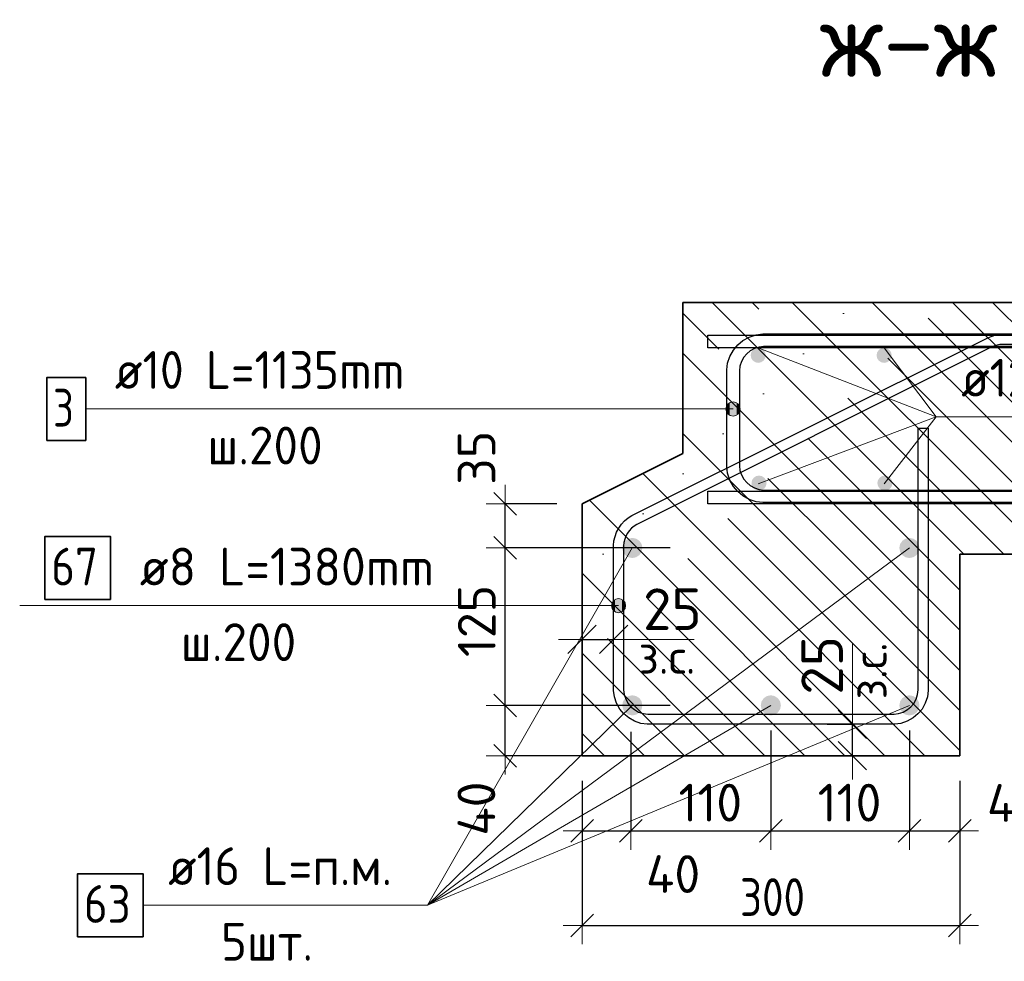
# Model space of a CAD drawing. Header units: metres. Extents: x -38 to 89, y -15 to 21.
# Tile 101 of 129: x 71.761 to 72.543, y 3.948 to 4.695. Entities that reach past the tile are written whole.
import ezdxf

# ---------------------------------------------------------------- set-up
doc = ezdxf.new("R2010")
doc.units = ezdxf.units.M
doc.header["$PDMODE"] = 65
for name, color, linetype, lineweight in [('XR$6$Арм. стержнями верхней зоны', 180, 'Continuous', 35), ('XR$6$Арм. стержнями нижней зоны', 180, 'Continuous', 35), ('XR$6$Арм.стержн. Арматура края', 96, 'Continuous', 35), ('XR$6$Арм.стержн. Доп. арматура', 180, 'Continuous', 35), ('XR$6$Арм.стержн.горизонт. 1', 180, 'Continuous', 35), ('XR$6$Размерная линия (1)', 7, 'Continuous', 13), ('XR$6$Размерная линия_ общее', 7, 'Continuous', 13)]:
    doc.layers.add(name, color=color, linetype=linetype, lineweight=lineweight)
doc.styles.add('ISOCPEUR', font='txt')
doc.dimstyles.new('DIMSTYLE_18', dxfattribs={"dimtxt": 0.033, "dimasz": 0.0375, "dimexe": 0, "dimexo": 0, "dimgap": 0.0165, "dimtad": 2, "dimdec": 0, "dimlfac": 1000, "dimrnd": 1, "dimzin": 12, "dimdsep": 46, "dimtxsty": 'ISOCPEUR', "dimblk1": 'ALL_ML_STRICH', "dimblk2": 'ALL_ML_STRICH', "dimsah": 1, "dimcen": 0, "dimclrd": 7, "dimclre": 256, "dimclrt": 7, "dimadec": 0, "dimazin": 0, "dimtfac": 1, "dimtdec": 0, "dimtix": 1, "dimtmove": 2, "dimatfit": 3, "dimfxl": 0, "dimtvp": 1.2, "dimtzin": 0, "dimlwd": 0, "dimlwe": -3, "dimarcsym": 0})
doc.dimstyles.new('DIMSTYLE_24', dxfattribs={"dimtxt": 0.03, "dimasz": 0.03, "dimexe": 0, "dimexo": 0, "dimgap": 0.015, "dimtad": 2, "dimdec": 0, "dimlfac": 1000, "dimrnd": 5, "dimzin": 12, "dimdsep": 46, "dimtxsty": 'ISOCPEUR', "dimblk1": 'ALL_ML_STRICH', "dimblk2": 'ALL_ML_STRICH', "dimsah": 1, "dimcen": 0, "dimclrd": 7, "dimclre": 256, "dimclrt": 7, "dimadec": 0, "dimazin": 0, "dimtfac": 1, "dimtdec": 0, "dimtix": 1, "dimtmove": 2, "dimatfit": 3, "dimfxl": 0, "dimtzin": 0, "dimlwd": 0, "dimlwe": -3, "dimarcsym": 0})
doc.dimstyles.new('DIMSTYLE_28', dxfattribs={"dimtxt": 0.03, "dimasz": 0.03, "dimexe": 0, "dimexo": 0, "dimgap": 0.015, "dimtad": 2, "dimdec": 0, "dimlfac": 1000, "dimrnd": 5, "dimzin": 12, "dimdsep": 46, "dimtxsty": 'ISOCPEUR', "dimblk1": 'ALL_ML_STRICH', "dimblk2": 'ALL_ML_STRICH', "dimsah": 1, "dimcen": 0, "dimclrd": 7, "dimclre": 256, "dimclrt": 7, "dimadec": 0, "dimazin": 0, "dimtfac": 1, "dimtdec": 0, "dimtix": 1, "dimtmove": 2, "dimatfit": 3, "dimfxl": 0, "dimtvp": 1.2, "dimtzin": 0, "dimlwd": 0, "dimlwe": -3, "dimarcsym": 0})
doc.dimstyles.new('DIMSTYLE_34', dxfattribs={"dimtxt": 0.03, "dimasz": 0.03, "dimexe": 0, "dimexo": 0, "dimgap": 0.015, "dimtad": 0, "dimdec": 0, "dimlfac": 1000, "dimrnd": 5, "dimzin": 12, "dimdsep": 46, "dimtxsty": 'ISOCPEUR', "dimblk1": 'ALL_ML_STRICH', "dimblk2": 'ALL_ML_STRICH', "dimsah": 1, "dimcen": 0, "dimclrd": 7, "dimclre": 256, "dimclrt": 7, "dimadec": 0, "dimazin": 0, "dimtfac": 1, "dimtdec": 0, "dimtix": 1, "dimtmove": 2, "dimatfit": 3, "dimfxl": 0, "dimtvp": 1.2, "dimtzin": 0, "dimlwd": 0, "dimlwe": -3, "dimarcsym": 0})
pattern_1 = [(135, (0, 0), (-0.031819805, -0.031819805), [0.4, -0.05, 0, -0.05]), (135, (-0.01591, -0.01591), (-0.031819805, -0.031819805), [0.8, -0.1, 0.1, -0.1])]

# ---------------------------------------------------------------- blocks, each defined once
blk = doc.blocks.new('ALL_ML_STRICH')
at = {"color": 0, "linetype": 'ByBlock', "lineweight": -2}
for p, q in [((0, -0.5), (0, 0.5)), ((-0.3, -0.3), (0.3, 0.3)), ((-1, 0), (0.5, 0))]:
    blk.add_line(p, q, dxfattribs=at)
blk = doc.blocks.new('*D801')
at = {"layer": 'DEFPOINTS', "color": 7, "linetype": 'Continuous', "lineweight": 13, "transparency": 33554687}
for p in [(72.3819, 4.13578), (72.3869, 4.11078), (72.42189, 4.11078)]:
    blk.add_point(p, dxfattribs=at)
at = {"layer": 'XR$6$Размерная линия_ общее', "color": 253, "linetype": 'Continuous', "lineweight": -2, "true_color": 0xa0a0a0, "transparency": 33554687}
for p, q in [((72.4019, 4.13578), (72.42189, 4.13578)), ((72.4069, 4.11078), (72.42189, 4.11078))]:
    blk.add_line(p, q, dxfattribs=at)
at = {"layer": 'XR$6$Размерная линия_ общее', "color": 7, "linetype": 'Continuous', "lineweight": -2, "transparency": 33554687}
blk.add_line((72.42189, 4.11078), (72.42189, 4.13578), dxfattribs=at)
at = {"layer": 'XR$6$Размерная линия_ общее', "color": 7, "linetype": 'Continuous', "lineweight": 13, "transparency": 33554687, "xscale": 0.0375, "yscale": 0.0375, "zscale": 0.0375}
for p, rotation in [((72.42189, 4.13578), 90), ((72.42189, 4.11078), 270)]:
    blk.add_blockref('ALL_ML_STRICH', p, dxfattribs=dict(at, rotation=rotation))
at = {"layer": 'XR$6$Размерная линия_ общее', "color": 7, "linetype": 'Continuous', "lineweight": 13, "transparency": 33554687, "insert": (72.4221, 4.15556), "char_height": 0.027, "width": 0.00135, "attachment_point": 1, "rotation": 90, "line_spacing_factor": 0.60241, "style": 'ISOCPEUR'}
blk.add_mtext('з.с.', dxfattribs=at)
at = {"layer": 'XR$6$Размерная линия_ общее', "color": 7, "linetype": 'Continuous', "lineweight": 13, "transparency": 33554687, "insert": (72.39789, 4.18251), "char_height": 0.033, "width": 0.066, "attachment_point": 5, "rotation": 90, "style": 'ISOCPEUR'}
blk.add_mtext('\\A1;{25}', dxfattribs=at)
blk = doc.blocks.new('*D935')
at = {"layer": 'DEFPOINTS', "color": 7, "linetype": 'Continuous', "lineweight": 13, "transparency": 33554687}
for p in [(72.2072, 4.11078), (72.5072, 4.11078), (72.2072, 3.97602)]:
    blk.add_point(p, dxfattribs=at)
at = {"layer": 'XR$6$Размерная линия (1)', "color": 9, "linetype": 'Continuous', "lineweight": -2, "true_color": 0xc7c7c7, "transparency": 33554687}
for p, q in [((72.2072, 4.09078), (72.2072, 3.97602)), ((72.5072, 4.09078), (72.5072, 3.97602))]:
    blk.add_line(p, q, dxfattribs=at)
at = {"layer": 'XR$6$Размерная линия (1)', "color": 7, "linetype": 'Continuous', "lineweight": -2, "transparency": 33554687}
blk.add_line((72.2072, 3.97602), (72.5072, 3.97602), dxfattribs=at)
at = {"layer": 'XR$6$Размерная линия (1)', "color": 7, "linetype": 'Continuous', "lineweight": 13, "transparency": 33554687, "xscale": 0.03, "yscale": 0.03, "zscale": 0.03, "rotation": 180}
blk.add_blockref('ALL_ML_STRICH', (72.2072, 3.97602), dxfattribs=at)
at = {"layer": 'XR$6$Размерная линия (1)', "color": 7, "linetype": 'Continuous', "lineweight": 13, "transparency": 33554687, "xscale": 0.03, "yscale": 0.03, "zscale": 0.03}
blk.add_blockref('ALL_ML_STRICH', (72.5072, 3.97602), dxfattribs=at)
at = {"layer": 'XR$6$Размерная линия (1)', "color": 7, "linetype": 'Continuous', "lineweight": 13, "transparency": 33554687, "insert": (72.35845, 3.99852), "char_height": 0.03, "width": 0.075, "attachment_point": 5, "style": 'ISOCPEUR'}
blk.add_mtext('\\W0.83;\\A1;{300}', dxfattribs=at)
blk = doc.blocks.new('*D936')
at = {"layer": 'DEFPOINTS', "color": 7, "linetype": 'Continuous', "lineweight": 13, "transparency": 33554687}
for p in [(72.24606, 4.14965), (72.2072, 4.11078), (72.2072, 4.05102)]:
    blk.add_point(p, dxfattribs=at)
at = {"layer": 'XR$6$Размерная линия (1)', "color": 9, "linetype": 'Continuous', "lineweight": -2, "true_color": 0xc7c7c7, "transparency": 33554687}
for p, q in [((72.24606, 4.12965), (72.24606, 4.05102)), ((72.2072, 4.09078), (72.2072, 4.05102))]:
    blk.add_line(p, q, dxfattribs=at)
at = {"layer": 'XR$6$Размерная линия (1)', "color": 7, "linetype": 'Continuous', "lineweight": -2, "transparency": 33554687}
blk.add_line((72.2072, 4.05102), (72.24606, 4.05102), dxfattribs=at)
at = {"layer": 'XR$6$Размерная линия (1)', "color": 7, "linetype": 'Continuous', "lineweight": 13, "transparency": 33554687, "xscale": 0.03, "yscale": 0.03, "zscale": 0.03, "rotation": 180}
blk.add_blockref('ALL_ML_STRICH', (72.2072, 4.05102), dxfattribs=at)
at = {"layer": 'XR$6$Размерная линия (1)', "color": 7, "linetype": 'Continuous', "lineweight": 13, "transparency": 33554687, "xscale": 0.03, "yscale": 0.03, "zscale": 0.03}
blk.add_blockref('ALL_ML_STRICH', (72.24606, 4.05102), dxfattribs=at)
at = {"layer": 'XR$6$Размерная линия (1)', "color": 7, "linetype": 'Continuous', "lineweight": 13, "transparency": 33554687, "insert": (72.27952, 4.01683), "char_height": 0.03, "width": 0.06, "attachment_point": 5, "style": 'ISOCPEUR'}
blk.add_mtext('\\A1;{40}', dxfattribs=at)
blk = doc.blocks.new('*D937')
at = {"layer": 'DEFPOINTS', "color": 7, "linetype": 'Continuous', "lineweight": 13, "transparency": 33554687}
for p in [(72.24606, 4.14965), (72.35712, 4.15078), (72.24606, 4.05102)]:
    blk.add_point(p, dxfattribs=at)
at = {"layer": 'XR$6$Размерная линия (1)', "color": 9, "linetype": 'Continuous', "lineweight": -2, "true_color": 0xc7c7c7, "transparency": 33554687}
for p, q in [((72.24606, 4.12965), (72.24606, 4.05102)), ((72.35712, 4.13078), (72.35712, 4.05102))]:
    blk.add_line(p, q, dxfattribs=at)
at = {"layer": 'XR$6$Размерная линия (1)', "color": 7, "linetype": 'Continuous', "lineweight": -2, "transparency": 33554687}
blk.add_line((72.24606, 4.05102), (72.35712, 4.05102), dxfattribs=at)
at = {"layer": 'XR$6$Размерная линия (1)', "color": 7, "linetype": 'Continuous', "lineweight": 13, "transparency": 33554687, "xscale": 0.03, "yscale": 0.03, "zscale": 0.03, "rotation": 180}
blk.add_blockref('ALL_ML_STRICH', (72.24606, 4.05102), dxfattribs=at)
at = {"layer": 'XR$6$Размерная линия (1)', "color": 7, "linetype": 'Continuous', "lineweight": 13, "transparency": 33554687, "xscale": 0.03, "yscale": 0.03, "zscale": 0.03}
blk.add_blockref('ALL_ML_STRICH', (72.35712, 4.05102), dxfattribs=at)
at = {"layer": 'XR$6$Размерная линия (1)', "color": 7, "linetype": 'Continuous', "lineweight": 13, "transparency": 33554687, "insert": (72.30909, 4.07352), "char_height": 0.03, "width": 0.09, "attachment_point": 5, "style": 'ISOCPEUR'}
blk.add_mtext('\\A1;{110}', dxfattribs=at)
blk = doc.blocks.new('*D938')
at = {"layer": 'DEFPOINTS', "color": 7, "linetype": 'Continuous', "lineweight": 13, "transparency": 33554687}
for p in [(72.35712, 4.15078), (72.4672, 4.15078), (72.35712, 4.05102)]:
    blk.add_point(p, dxfattribs=at)
at = {"layer": 'XR$6$Размерная линия (1)', "color": 9, "linetype": 'Continuous', "lineweight": -2, "true_color": 0xc7c7c7, "transparency": 33554687}
for p, q in [((72.35712, 4.13078), (72.35712, 4.05102)), ((72.4672, 4.13078), (72.4672, 4.05102))]:
    blk.add_line(p, q, dxfattribs=at)
at = {"layer": 'XR$6$Размерная линия (1)', "color": 7, "linetype": 'Continuous', "lineweight": -2, "transparency": 33554687}
blk.add_line((72.35712, 4.05102), (72.4672, 4.05102), dxfattribs=at)
at = {"layer": 'XR$6$Размерная линия (1)', "color": 7, "linetype": 'Continuous', "lineweight": 13, "transparency": 33554687, "xscale": 0.03, "yscale": 0.03, "zscale": 0.03, "rotation": 180}
blk.add_blockref('ALL_ML_STRICH', (72.35712, 4.05102), dxfattribs=at)
at = {"layer": 'XR$6$Размерная линия (1)', "color": 7, "linetype": 'Continuous', "lineweight": 13, "transparency": 33554687, "xscale": 0.03, "yscale": 0.03, "zscale": 0.03}
blk.add_blockref('ALL_ML_STRICH', (72.4672, 4.05102), dxfattribs=at)
at = {"layer": 'XR$6$Размерная линия (1)', "color": 7, "linetype": 'Continuous', "lineweight": 13, "transparency": 33554687, "insert": (72.41966, 4.07352), "char_height": 0.03, "width": 0.09, "attachment_point": 5, "style": 'ISOCPEUR'}
blk.add_mtext('\\A1;{110}', dxfattribs=at)
blk = doc.blocks.new('*D939')
at = {"layer": 'DEFPOINTS', "color": 7, "linetype": 'Continuous', "lineweight": 13, "transparency": 33554687}
for p in [(72.4672, 4.15078), (72.5072, 4.11078), (72.4672, 4.05102)]:
    blk.add_point(p, dxfattribs=at)
at = {"layer": 'XR$6$Размерная линия (1)', "color": 9, "linetype": 'Continuous', "lineweight": -2, "true_color": 0xc7c7c7, "transparency": 33554687}
for p, q in [((72.4672, 4.13078), (72.4672, 4.05102)), ((72.5072, 4.09078), (72.5072, 4.05102))]:
    blk.add_line(p, q, dxfattribs=at)
at = {"layer": 'XR$6$Размерная линия (1)', "color": 7, "linetype": 'Continuous', "lineweight": -2, "transparency": 33554687}
blk.add_line((72.4672, 4.05102), (72.5072, 4.05102), dxfattribs=at)
at = {"layer": 'XR$6$Размерная линия (1)', "color": 7, "linetype": 'Continuous', "lineweight": 13, "transparency": 33554687, "xscale": 0.03, "yscale": 0.03, "zscale": 0.03, "rotation": 180}
blk.add_blockref('ALL_ML_STRICH', (72.4672, 4.05102), dxfattribs=at)
at = {"layer": 'XR$6$Размерная линия (1)', "color": 7, "linetype": 'Continuous', "lineweight": 13, "transparency": 33554687, "xscale": 0.03, "yscale": 0.03, "zscale": 0.03}
blk.add_blockref('ALL_ML_STRICH', (72.5072, 4.05102), dxfattribs=at)
at = {"layer": 'XR$6$Размерная линия (1)', "color": 7, "linetype": 'Continuous', "lineweight": 13, "transparency": 33554687, "insert": (72.55028, 4.07331), "char_height": 0.03, "width": 0.06, "attachment_point": 5, "style": 'ISOCPEUR'}
blk.add_mtext('\\A1;{40}', dxfattribs=at)
blk = doc.blocks.new('*D940')
at = {"layer": 'DEFPOINTS', "color": 7, "linetype": 'Continuous', "lineweight": 13, "transparency": 33554687}
for p in [(72.29712, 4.15078), (72.14607, 4.11078), (72.2572, 4.11078)]:
    blk.add_point(p, dxfattribs=at)
at = {"layer": 'XR$6$Размерная линия (1)', "color": 9, "linetype": 'Continuous', "lineweight": -2, "true_color": 0xc7c7c7, "transparency": 33554687}
for p, q in [((72.27712, 4.15078), (72.14607, 4.15078)), ((72.2372, 4.11078), (72.14607, 4.11078))]:
    blk.add_line(p, q, dxfattribs=at)
at = {"layer": 'XR$6$Размерная линия (1)', "color": 7, "linetype": 'Continuous', "lineweight": -2, "transparency": 33554687}
blk.add_line((72.14607, 4.11078), (72.14607, 4.15078), dxfattribs=at)
at = {"layer": 'XR$6$Размерная линия (1)', "color": 7, "linetype": 'Continuous', "lineweight": 13, "transparency": 33554687, "xscale": 0.03, "yscale": 0.03, "zscale": 0.03}
for p, rotation in [((72.14607, 4.15078), 90), ((72.14607, 4.11078), 270)]:
    blk.add_blockref('ALL_ML_STRICH', p, dxfattribs=dict(at, rotation=rotation))
at = {"layer": 'XR$6$Размерная линия (1)', "color": 7, "linetype": 'Continuous', "lineweight": 13, "transparency": 33554687, "insert": (72.12328, 4.0688), "char_height": 0.03, "width": 0.06, "attachment_point": 5, "rotation": 90, "style": 'ISOCPEUR'}
blk.add_mtext('\\A1;{40}', dxfattribs=at)
blk = doc.blocks.new('*D941')
at = {"layer": 'DEFPOINTS', "color": 7, "linetype": 'Continuous', "lineweight": 13, "transparency": 33554687}
for p in [(72.29712, 4.27578), (72.14607, 4.15078), (72.29712, 4.15078)]:
    blk.add_point(p, dxfattribs=at)
at = {"layer": 'XR$6$Размерная линия (1)', "color": 9, "linetype": 'Continuous', "lineweight": -2, "true_color": 0xc7c7c7, "transparency": 33554687}
for p, q in [((72.27712, 4.27578), (72.14607, 4.27578)), ((72.27712, 4.15078), (72.14607, 4.15078))]:
    blk.add_line(p, q, dxfattribs=at)
at = {"layer": 'XR$6$Размерная линия (1)', "color": 7, "linetype": 'Continuous', "lineweight": -2, "transparency": 33554687}
blk.add_line((72.14607, 4.15078), (72.14607, 4.27578), dxfattribs=at)
at = {"layer": 'XR$6$Размерная линия (1)', "color": 7, "linetype": 'Continuous', "lineweight": 13, "transparency": 33554687, "xscale": 0.03, "yscale": 0.03, "zscale": 0.03}
for p, rotation in [((72.14607, 4.27578), 90), ((72.14607, 4.15078), 270)]:
    blk.add_blockref('ALL_ML_STRICH', p, dxfattribs=dict(at, rotation=rotation))
at = {"layer": 'XR$6$Размерная линия (1)', "color": 7, "linetype": 'Continuous', "lineweight": 13, "transparency": 33554687, "insert": (72.12357, 4.21778), "char_height": 0.03, "width": 0.09, "attachment_point": 5, "rotation": 90, "style": 'ISOCPEUR'}
blk.add_mtext('\\A1;{125}', dxfattribs=at)
blk = doc.blocks.new('*D942')
at = {"layer": 'DEFPOINTS', "color": 7, "linetype": 'Continuous', "lineweight": 13, "transparency": 33554687}
for p in [(72.2072, 4.31078), (72.14607, 4.27578), (72.29712, 4.27578)]:
    blk.add_point(p, dxfattribs=at)
at = {"layer": 'XR$6$Размерная линия (1)', "color": 9, "linetype": 'Continuous', "lineweight": -2, "true_color": 0xc7c7c7, "transparency": 33554687}
for p, q in [((72.1872, 4.31078), (72.14607, 4.31078)), ((72.27712, 4.27578), (72.14607, 4.27578))]:
    blk.add_line(p, q, dxfattribs=at)
at = {"layer": 'XR$6$Размерная линия (1)', "color": 7, "linetype": 'Continuous', "lineweight": -2, "transparency": 33554687}
blk.add_line((72.14607, 4.27578), (72.14607, 4.31078), dxfattribs=at)
at = {"layer": 'XR$6$Размерная линия (1)', "color": 7, "linetype": 'Continuous', "lineweight": 13, "transparency": 33554687, "xscale": 0.03, "yscale": 0.03, "zscale": 0.03}
for p, rotation in [((72.14607, 4.31078), 90), ((72.14607, 4.27578), 270)]:
    blk.add_blockref('ALL_ML_STRICH', p, dxfattribs=dict(at, rotation=rotation))
at = {"layer": 'XR$6$Размерная линия (1)', "color": 7, "linetype": 'Continuous', "lineweight": 13, "transparency": 33554687, "insert": (72.12342, 4.34742), "char_height": 0.03, "width": 0.06, "attachment_point": 5, "rotation": 90, "style": 'ISOCPEUR'}
blk.add_mtext('\\A1;{35}', dxfattribs=at)
blk = doc.blocks.new('*D943')
at = {"layer": 'DEFPOINTS', "color": 7, "linetype": 'Continuous', "lineweight": 13, "transparency": 33554687}
for p in [(72.2072, 4.20315), (72.2072, 4.16817), (72.2322, 4.16317)]:
    blk.add_point(p, dxfattribs=at)
at = {"layer": 'XR$6$Размерная линия_ общее', "color": 253, "linetype": 'Continuous', "lineweight": -2, "true_color": 0xa0a0a0, "transparency": 33554687}
for p, q in [((72.2072, 4.18817), (72.2072, 4.20315)), ((72.2322, 4.18317), (72.2322, 4.20315))]:
    blk.add_line(p, q, dxfattribs=at)
at = {"layer": 'XR$6$Размерная линия_ общее', "color": 7, "linetype": 'Continuous', "lineweight": -2, "transparency": 33554687}
blk.add_line((72.2072, 4.20315), (72.2322, 4.20315), dxfattribs=at)
at = {"layer": 'XR$6$Размерная линия_ общее', "color": 7, "linetype": 'Continuous', "lineweight": 13, "transparency": 33554687, "xscale": 0.0375, "yscale": 0.0375, "zscale": 0.0375, "rotation": 180}
blk.add_blockref('ALL_ML_STRICH', (72.2072, 4.20315), dxfattribs=at)
at = {"layer": 'XR$6$Размерная линия_ общее', "color": 7, "linetype": 'Continuous', "lineweight": 13, "transparency": 33554687, "xscale": 0.0375, "yscale": 0.0375, "zscale": 0.0375}
blk.add_blockref('ALL_ML_STRICH', (72.2322, 4.20315), dxfattribs=at)
at = {"layer": 'XR$6$Размерная линия_ общее', "color": 7, "linetype": 'Continuous', "lineweight": 13, "transparency": 33554687, "insert": (72.27892, 4.22715), "char_height": 0.033, "width": 0.066, "attachment_point": 5, "style": 'ISOCPEUR'}
blk.add_mtext('\\A1;{25}', dxfattribs=at)
at = {"layer": 'XR$6$Размерная линия_ общее', "color": 7, "linetype": 'Continuous', "lineweight": 13, "transparency": 33554687, "insert": (72.25197, 4.20294), "char_height": 0.027, "width": 0.00135, "attachment_point": 1, "line_spacing_factor": 0.60241, "style": 'ISOCPEUR'}
blk.add_mtext('з.с.', dxfattribs=at)

msp = doc.modelspace()

# ---------------------------------------------------------------- hatches: boundary and pattern name
at = {"linetype": 'Continuous', "lineweight": 13, "transparency": 33554687}
h = msp.add_hatch(dxfattribs=at)
h.set_pattern_fill('__________540', scale=0.015, style=0, pattern_type=2)
h.set_pattern_definition(pattern_1)
h.paths.add_polyline_path([(72.2872, 4.47078), (72.2872, 4.35078), (72.2072, 4.31078), (72.2072, 4.27078), (72.89885, 4.27078), (72.89885, 4.47078)], flags=0)
h = msp.add_hatch(dxfattribs=at)
h.set_pattern_fill('__________540', scale=0.015, style=0, pattern_type=2)
h.set_pattern_definition(pattern_1)
h.paths.add_polyline_path([(72.5072, 4.27078), (72.2072, 4.27078), (72.2072, 4.11078), (72.5072, 4.11078)], flags=0)
at = {"layer": 'XR$6$Арм.стержн. Арматура края', "linetype": 'Continuous', "lineweight": 13, "transparency": 33554687}
for points in [[(72.32228, 4.38332), (72.32228, 4.38895), (72.32149, 4.38613)], [(72.32228, 4.38895), (72.32431, 4.3813), (72.32431, 4.39097)], [(72.32228, 4.38895), (72.32228, 4.38332), (72.32431, 4.3813)], [(72.32431, 4.39097), (72.32712, 4.38051), (72.32712, 4.39176)], [(72.32431, 4.39097), (72.32431, 4.3813), (72.32712, 4.38051)], [(72.32712, 4.39176), (72.32712, 4.38051), (72.32993, 4.3813)], [(72.32712, 4.39176), (72.32993, 4.3813), (72.32993, 4.39097)], [(72.32993, 4.39097), (72.32993, 4.3813), (72.33196, 4.38332)], [(72.32993, 4.39097), (72.33196, 4.38332), (72.33196, 4.38895)], [(72.33196, 4.38895), (72.33196, 4.38332), (72.33274, 4.38613)], [(72.23136, 4.22717), (72.23136, 4.23279), (72.23057, 4.22998)], [(72.23136, 4.23279), (72.23338, 4.22514), (72.23338, 4.23482)], [(72.23136, 4.23279), (72.23136, 4.22717), (72.23338, 4.22514)], [(72.23338, 4.23482), (72.2362, 4.22435), (72.2362, 4.23561)], [(72.23338, 4.23482), (72.23338, 4.22514), (72.2362, 4.22435)], [(72.2362, 4.23561), (72.2362, 4.22435), (72.23901, 4.22514)], [(72.2362, 4.23561), (72.23901, 4.22514), (72.23901, 4.23482)], [(72.23901, 4.23482), (72.23901, 4.22514), (72.24103, 4.22717)], [(72.23901, 4.23482), (72.24103, 4.22717), (72.24103, 4.23279)], [(72.24103, 4.23279), (72.24103, 4.22717), (72.24182, 4.22998)]]:
    msp.add_hatch(color=7, dxfattribs=at).paths.add_polyline_path(points)
at = {"layer": 'XR$6$Арм.стержн. Доп. арматура', "linetype": 'Continuous', "lineweight": 50, "transparency": 33554687}
for points in [[(72.35312, 4.42878), (72.35266, 4.43108), (72.35136, 4.43303), (72.34941, 4.43433), (72.34712, 4.43478), (72.34482, 4.43433), (72.34288, 4.43303), (72.34157, 4.43108), (72.34112, 4.42878), (72.34157, 4.42649), (72.34288, 4.42454), (72.34482, 4.42324), (72.34712, 4.42278), (72.34941, 4.42324), (72.35136, 4.42454), (72.35266, 4.42649)], [(72.45312, 4.42878), (72.45266, 4.43108), (72.45136, 4.43303), (72.44941, 4.43433), (72.44712, 4.43478), (72.44482, 4.43433), (72.44288, 4.43303), (72.44157, 4.43108), (72.44112, 4.42878), (72.44157, 4.42649), (72.44288, 4.42454), (72.44482, 4.42324), (72.44712, 4.42278), (72.44941, 4.42324), (72.45136, 4.42454), (72.45266, 4.42649)], [(72.35374, 4.32729), (72.35328, 4.32959), (72.35198, 4.33153), (72.35004, 4.33283), (72.34774, 4.33329), (72.34544, 4.33283), (72.3435, 4.33153), (72.3422, 4.32959), (72.34174, 4.32729), (72.3422, 4.32499), (72.3435, 4.32305), (72.34544, 4.32175), (72.34774, 4.32129), (72.35004, 4.32175), (72.35198, 4.32305), (72.35328, 4.32499)], [(72.45374, 4.32729), (72.45328, 4.32959), (72.45198, 4.33153), (72.45004, 4.33283), (72.44774, 4.33329), (72.44544, 4.33283), (72.4435, 4.33153), (72.4422, 4.32959), (72.44174, 4.32729), (72.4422, 4.32499), (72.4435, 4.32305), (72.44544, 4.32175), (72.44774, 4.32129), (72.45004, 4.32175), (72.45198, 4.32305), (72.45328, 4.32499)]]:
    msp.add_hatch(color=34, dxfattribs=at).paths.add_polyline_path(points)
at = {"layer": 'XR$6$Арм.стержн.горизонт. 1', "linetype": 'Continuous', "lineweight": 50, "transparency": 33554687}
for points in [[(72.25512, 4.27578), (72.25451, 4.27885), (72.25278, 4.28144), (72.25018, 4.28317), (72.24712, 4.28378), (72.24406, 4.28317), (72.24146, 4.28144), (72.23973, 4.27885), (72.23912, 4.27578), (72.23973, 4.27272), (72.24146, 4.27013), (72.24406, 4.26839), (72.24712, 4.26778), (72.25018, 4.26839), (72.25278, 4.27013), (72.25451, 4.27272)], [(72.4752, 4.27578), (72.47459, 4.27885), (72.47285, 4.28144), (72.47026, 4.28317), (72.4672, 4.28378), (72.46413, 4.28317), (72.46154, 4.28144), (72.4598, 4.27885), (72.4592, 4.27578), (72.4598, 4.27272), (72.46154, 4.27013), (72.46413, 4.26839), (72.4672, 4.26778), (72.47026, 4.26839), (72.47285, 4.27013), (72.47459, 4.27272)], [(72.25512, 4.15078), (72.25451, 4.15385), (72.25278, 4.15644), (72.25018, 4.15817), (72.24712, 4.15878), (72.24406, 4.15817), (72.24146, 4.15644), (72.23973, 4.15385), (72.23912, 4.15078), (72.23973, 4.14772), (72.24146, 4.14513), (72.24406, 4.14339), (72.24712, 4.14278), (72.25018, 4.14339), (72.25278, 4.14513), (72.25451, 4.14772)], [(72.36512, 4.15078), (72.36451, 4.15385), (72.36278, 4.15644), (72.36018, 4.15817), (72.35712, 4.15878), (72.35406, 4.15817), (72.35146, 4.15644), (72.34973, 4.15385), (72.34912, 4.15078), (72.34973, 4.14772), (72.35146, 4.14513), (72.35406, 4.14339), (72.35712, 4.14278), (72.36018, 4.14339), (72.36278, 4.14513), (72.36451, 4.14772)], [(72.4752, 4.15078), (72.47459, 4.15385), (72.47285, 4.15644), (72.47026, 4.15817), (72.4672, 4.15878), (72.46413, 4.15817), (72.46154, 4.15644), (72.4598, 4.15385), (72.4592, 4.15078), (72.4598, 4.14772), (72.46154, 4.14513), (72.46413, 4.14339), (72.4672, 4.14278), (72.47026, 4.14339), (72.47285, 4.14513), (72.47459, 4.14772)]]:
    msp.add_hatch(color=7, dxfattribs=at).paths.add_polyline_path(points)

# ---------------------------------------------------------------- linework, layer by layer
at = {"color": 7, "linetype": 'Continuous', "lineweight": 35, "transparency": 33554687}
for p, q in [((72.2872, 4.47078), (72.2872, 4.35078)), ((72.89885, 4.47078), (72.2872, 4.47078)), ((72.2872, 4.35078), (72.2072, 4.31078)), ((72.2072, 4.31078), (72.2072, 4.27078)), ((72.2072, 4.27078), (72.2072, 4.11078)), ((72.5072, 4.27078), (72.89885, 4.27078)), ((72.5072, 4.11078), (72.5072, 4.27078)), ((72.2072, 4.11078), (72.5072, 4.11078))]:
    msp.add_line(p, q, dxfattribs=at)
at = {"color": 7, "linetype": 'Continuous', "lineweight": 13, "transparency": 33554687}
for p, q in [((72.2322, 4.20315), (72.2962, 4.20315)), ((72.42189, 4.13578), (72.42189, 4.19978))]:
    msp.add_line(p, q, dxfattribs=at)
at = {"layer": 'XR$6$Арм. стержнями верхней зоны', "color": 4, "linetype": 'Continuous', "lineweight": 25, "transparency": 33554687}
msp.add_lwpolyline([(72.3072, 4.44478), (72.90385, 4.44478), (72.90385, 4.43478), (72.3072, 4.43478), (72.3072, 4.44478)], dxfattribs=at)
at = {"layer": 'XR$6$Арм. стержнями нижней зоны', "color": 4, "linetype": 'Continuous', "lineweight": 25, "transparency": 33554687}
msp.add_lwpolyline([(72.30715, 4.32078), (72.90385, 4.32078), (72.90385, 4.31078), (72.30715, 4.31078), (72.30715, 4.32078)], dxfattribs=at)
at = {"layer": 'XR$6$Арм.стержн. Арматура края', "color": 7, "linetype": 'Continuous', "lineweight": 13, "transparency": 33554687}
for p, q in [((72.32712, 4.39176), (72.32712, 4.39176)), ((71.81306, 4.38613), (72.12306, 4.38613)), ((72.12306, 4.38613), (72.32712, 4.38613)), ((72.32149, 4.38613), (72.32149, 4.38613)), ((72.32712, 4.38051), (72.32712, 4.38051)), ((72.33274, 4.38613), (72.33274, 4.38613)), ((72.2362, 4.23561), (72.2362, 4.23561)), ((71.76055, 4.22998), (72.13355, 4.22998)), ((72.13355, 4.22998), (72.2362, 4.22998)), ((72.23057, 4.22998), (72.23057, 4.22998)), ((72.2362, 4.22435), (72.2362, 4.22435)), ((72.24182, 4.22998), (72.24182, 4.22998))]:
    msp.add_line(p, q, dxfattribs=at)
at = {"layer": 'XR$6$Арм.стержн. Арматура края', "color": 40, "linetype": 'Continuous', "lineweight": 25, "transparency": 33554687}
for points in [[(72.4822, 4.37078), (72.4822, 4.16246), (72.48152, 4.15758), (72.47984, 4.1525), (72.47722, 4.14782), (72.47401, 4.14397), (72.47016, 4.14076), (72.46548, 4.13814), (72.4604, 4.13646), (72.45552, 4.13578), (72.25887, 4.13578), (72.25399, 4.13646), (72.24891, 4.13814), (72.24424, 4.14076), (72.24039, 4.14397), (72.23717, 4.14782), (72.23455, 4.1525), (72.23287, 4.15758), (72.2322, 4.16246), (72.2322, 4.27782), (72.23254, 4.28134), (72.23338, 4.28496), (72.23468, 4.28844), (72.23637, 4.29162), (72.23846, 4.29455), (72.24099, 4.29728), (72.24386, 4.29964), (72.24685, 4.30152), (72.52936, 4.44265), (72.53073, 4.44326), (72.53216, 4.44381), (72.53362, 4.44428), (72.5351, 4.44467), (72.53659, 4.44498), (72.53811, 4.44521), (72.53964, 4.44536), (72.54113, 4.44542), (72.90285, 4.44542)], [(72.90285, 4.43742), (72.5413, 4.43742), (72.54018, 4.43737), (72.53909, 4.43727), (72.538, 4.43711), (72.53694, 4.43689), (72.53588, 4.43661), (72.53484, 4.43627), (72.53381, 4.43587), (72.53279, 4.43541), (72.25078, 4.29454), (72.24855, 4.29314), (72.24649, 4.29144), (72.24468, 4.28949), (72.24319, 4.2874), (72.24199, 4.28514), (72.24105, 4.28265), (72.24046, 4.28005), (72.2402, 4.27743), (72.2402, 4.16302), (72.2407, 4.1594), (72.24191, 4.15574), (72.24378, 4.15238), (72.24606, 4.14965), (72.24879, 4.14737), (72.25215, 4.14549), (72.25581, 4.14429), (72.25943, 4.14378), (72.45496, 4.14378), (72.45858, 4.14429), (72.46224, 4.14549), (72.4656, 4.14737), (72.46833, 4.14965), (72.47061, 4.15238), (72.47248, 4.15574), (72.47369, 4.1594), (72.4742, 4.16301), (72.4742, 4.37078), (72.4822, 4.37078)]]:
    msp.add_lwpolyline(points, dxfattribs=at)
at = {"layer": 'XR$6$Арм.стержн. Арматура края', "color": 4, "linetype": 'Continuous', "lineweight": 25, "transparency": 33554687}
for points in [[(72.82212, 4.31178), (72.35068, 4.31178), (72.34547, 4.31251), (72.34003, 4.3143), (72.33502, 4.31711), (72.33089, 4.32056), (72.32744, 4.32468), (72.32464, 4.32969), (72.32284, 4.33513), (72.32212, 4.34035), (72.32212, 4.41722), (72.32284, 4.42243), (72.32464, 4.42787), (72.32744, 4.43288), (72.33089, 4.43701), (72.33502, 4.44046), (72.34003, 4.44326), (72.34547, 4.44506), (72.35068, 4.44578), (72.82212, 4.44578)], [(72.82212, 4.43578), (72.35137, 4.43578), (72.34774, 4.43528), (72.34407, 4.43407), (72.34072, 4.43219), (72.33799, 4.42991), (72.33571, 4.42719), (72.33383, 4.42383), (72.33262, 4.42016), (72.33212, 4.41653), (72.33212, 4.34104), (72.33262, 4.33741), (72.33383, 4.33374), (72.33571, 4.33038), (72.33799, 4.32766), (72.34072, 4.32538), (72.34407, 4.3235), (72.34774, 4.32229), (72.35137, 4.32178), (72.82212, 4.32178)]]:
    msp.add_lwpolyline(points, dxfattribs=at)
at = {"layer": 'XR$6$Арм.стержн. Арматура края', "color": 7, "linetype": 'Continuous', "lineweight": 35, "transparency": 33554687}
for points in [[(71.78206, 4.36113), (71.81306, 4.36113), (71.81306, 4.41113), (71.78206, 4.41113), (71.78206, 4.36113)], [(71.78055, 4.23498), (71.83255, 4.23498), (71.83255, 4.28498), (71.78055, 4.28498), (71.78055, 4.23498)]]:
    msp.add_lwpolyline(points, dxfattribs=at)
at = {"layer": 'XR$6$Арм.стержн. Арматура края', "color": 7, "linetype": 'Continuous', "lineweight": 13, "transparency": 33554687}
for centre in [(72.32712, 4.38613), (72.2362, 4.22998)]:
    msp.add_circle(centre, 0.00563, dxfattribs=at)
at = {"layer": 'XR$6$Арм.стержн. Доп. арматура', "color": 7, "linetype": 'Continuous', "lineweight": 13, "transparency": 33554687}
for q in [(72.34712, 4.43478), (72.44712, 4.43478), (72.34712, 4.32678), (72.44712, 4.32678), (72.71438, 4.37994)]:
    msp.add_line((72.48838, 4.37994), q, dxfattribs=at)
at = {"layer": 'XR$6$Арм.стержн.горизонт. 1', "color": 7, "linetype": 'Continuous', "lineweight": 13, "transparency": 33554687}
for p, q in [((72.08449, 3.99207), (72.24712, 4.27578)), ((72.08449, 3.99207), (72.4672, 4.27578)), ((72.08449, 3.99207), (72.24712, 4.15078)), ((72.08449, 3.99207), (72.35712, 4.15078)), ((72.08449, 3.99207), (72.4672, 4.15078)), ((71.85849, 3.99207), (72.08449, 3.99207))]:
    msp.add_line(p, q, dxfattribs=at)
at = {"layer": 'XR$6$Арм.стержн.горизонт. 1', "color": 7, "linetype": 'Continuous', "lineweight": 35, "transparency": 33554687}
msp.add_lwpolyline([(71.80649, 3.96707), (71.85849, 3.96707), (71.85849, 4.01707), (71.80649, 4.01707), (71.80649, 3.96707)], dxfattribs=at)

# ---------------------------------------------------------------- texts
at = {"color": 7, "linetype": 'Continuous', "lineweight": 13, "transparency": 33554687, "insert": (72.53671, 4.64969), "char_height": 0.06, "width": 0.1777778, "attachment_point": 9, "style": 'ISOCPEUR'}
msp.add_mtext('\\A1;{\\fISOCPEUR|i0|b0;\\H0.060000;\\W1.000000;\\C7;ж-ж}\\P', dxfattribs=at)
at = {"layer": 'XR$6$Арм.стержн. Арматура края', "color": 7, "linetype": 'Continuous', "lineweight": 25, "transparency": 33554687, "char_height": 0.03, "attachment_point": 7, "style": 'ISOCPEUR'}
for s, insert, width in [('\\W0.92;ø10 L=1135mm ', (71.83606, 4.40213), 0.2806692), ('\\W0.78;3', (71.78706, 4.37213), 0.0326407), ('\\W0.95;ш.200 ', (71.90956, 4.34213), 0.1311996), ('\\W0.87;67', (71.78555, 4.24598), 0.0550812), ('\\W0.96; ø8 L=1380mm ', (71.83755, 4.24598), 0.2902696), ('\\W0.95;ш.200 ', (71.88855, 4.18598), 0.1311996)]:
    msp.add_mtext(s, dxfattribs=dict(at, insert=insert, width=width))
at = {"layer": 'XR$6$Арм.стержн. Доп. арматура', "color": 7, "linetype": 'Continuous', "lineweight": 25, "transparency": 33554687, "insert": (72.50838, 4.39594), "char_height": 0.03, "width": 0.1999832, "attachment_point": 7, "style": 'ISOCPEUR'}
msp.add_mtext('\\W0.94;ø12 L=п.м.', dxfattribs=at)
at = {"layer": 'XR$6$Арм.стержн.горизонт. 1', "color": 7, "linetype": 'Continuous', "lineweight": 25, "transparency": 33554687, "char_height": 0.03, "attachment_point": 7, "style": 'ISOCPEUR'}
for s, insert, width in [('\\W0.94;ø16 L=п.м.', (71.87849, 4.00807), 0.1999832), ('\\W0.87;63', (71.81149, 3.97807), 0.0550812), ('\\W0.94;5шт. ', (71.92049, 3.94807), 0.1161286)]:
    msp.add_mtext(s, dxfattribs=dict(at, insert=insert, width=width))

# ---------------------------------------------------------------- dimensions: what is measured, and where the dimension line sits
at = {"layer": 'XR$6$Размерная линия (1)', "color": 7, "linetype": 'Continuous', "lineweight": 13, "transparency": 33554687}
for base, p1, p2, dimstyle, picture, middle in [((72.14607, 4.31078), (72.27712, 4.27578), (72.1872, 4.31078), 'DIMSTYLE_28', '*D942', (72.12342, 4.34742)), ((72.14607, 4.27578), (72.27712, 4.15078), (72.27712, 4.27578), 'DIMSTYLE_24', '*D941', (72.12357, 4.21778)), ((72.14607, 4.15078), (72.2372, 4.11078), (72.27712, 4.15078), 'DIMSTYLE_28', '*D940', (72.12328, 4.0688))]:
    dim = msp.add_linear_dim(base=base, p1=p1, p2=p2, angle=90, dimstyle=dimstyle, override={"dimpost": '<>', "dimclrd": 7, "dimclre": 9, "dimclrt": 7, "dimlwd": 0, "dimlwe": 65533}, dxfattribs=at)
    dim.commit()
    dim.dimension.update_dxf_attribs({"geometry": picture, "text_midpoint": middle, "dimtype": 160})
for base, p1, p2, dimstyle, picture, middle in [((72.24606, 4.05102), (72.2072, 4.09078), (72.24606, 4.12965), 'DIMSTYLE_34', '*D936', (72.27952, 4.01683)), ((72.35712, 4.05102), (72.24606, 4.12965), (72.35712, 4.13078), 'DIMSTYLE_24', '*D937', (72.30909, 4.07352)), ((72.4672, 4.05102), (72.35712, 4.13078), (72.4672, 4.13078), 'DIMSTYLE_24', '*D938', (72.41966, 4.07352)), ((72.5072, 4.05102), (72.4672, 4.13078), (72.5072, 4.09078), 'DIMSTYLE_28', '*D939', (72.55028, 4.07331)), ((72.5072, 3.97602), (72.2072, 4.09078), (72.5072, 4.09078), 'DIMSTYLE_24', '*D935', (72.35845, 3.99852))]:
    dim = msp.add_linear_dim(base=base, p1=p1, p2=p2, dimstyle=dimstyle, override={"dimpost": '<>', "dimclrd": 7, "dimclre": 9, "dimclrt": 7, "dimlwd": 0, "dimlwe": 65533}, dxfattribs=at)
    dim.commit()
    dim.dimension.update_dxf_attribs({"geometry": picture, "text_midpoint": middle, "dimtype": 160})
at = {"layer": 'XR$6$Размерная линия_ общее', "color": 7, "linetype": 'Continuous', "lineweight": 13, "transparency": 33554687}
dim = msp.add_linear_dim(base=(72.2322, 4.20315), p1=(72.2072, 4.18817), p2=(72.2322, 4.18317), text='<>\\Xз.с.', dimstyle='DIMSTYLE_18', override={"dimpost": '<>', "dimclrd": 7, "dimclre": 253, "dimclrt": 7, "dimlwd": 0, "dimlwe": 65533}, dxfattribs=at)
dim.commit()
dim.dimension.update_dxf_attribs({"geometry": '*D943', "text_midpoint": (72.27892, 4.22715), "dimtype": 160})
dim = msp.add_linear_dim(base=(72.42189, 4.13578), p1=(72.4069, 4.11078), p2=(72.4019, 4.13578), angle=90, text='<>\\Xз.с.', dimstyle='DIMSTYLE_18', override={"dimpost": '<>', "dimclrd": 7, "dimclre": 253, "dimclrt": 7, "dimlwd": 0, "dimlwe": 65533}, dxfattribs=at)
dim.commit()
dim.dimension.update_dxf_attribs({"geometry": '*D801', "text_midpoint": (72.39789, 4.18251), "dimtype": 160})

doc.saveas('drawing.dxf')
